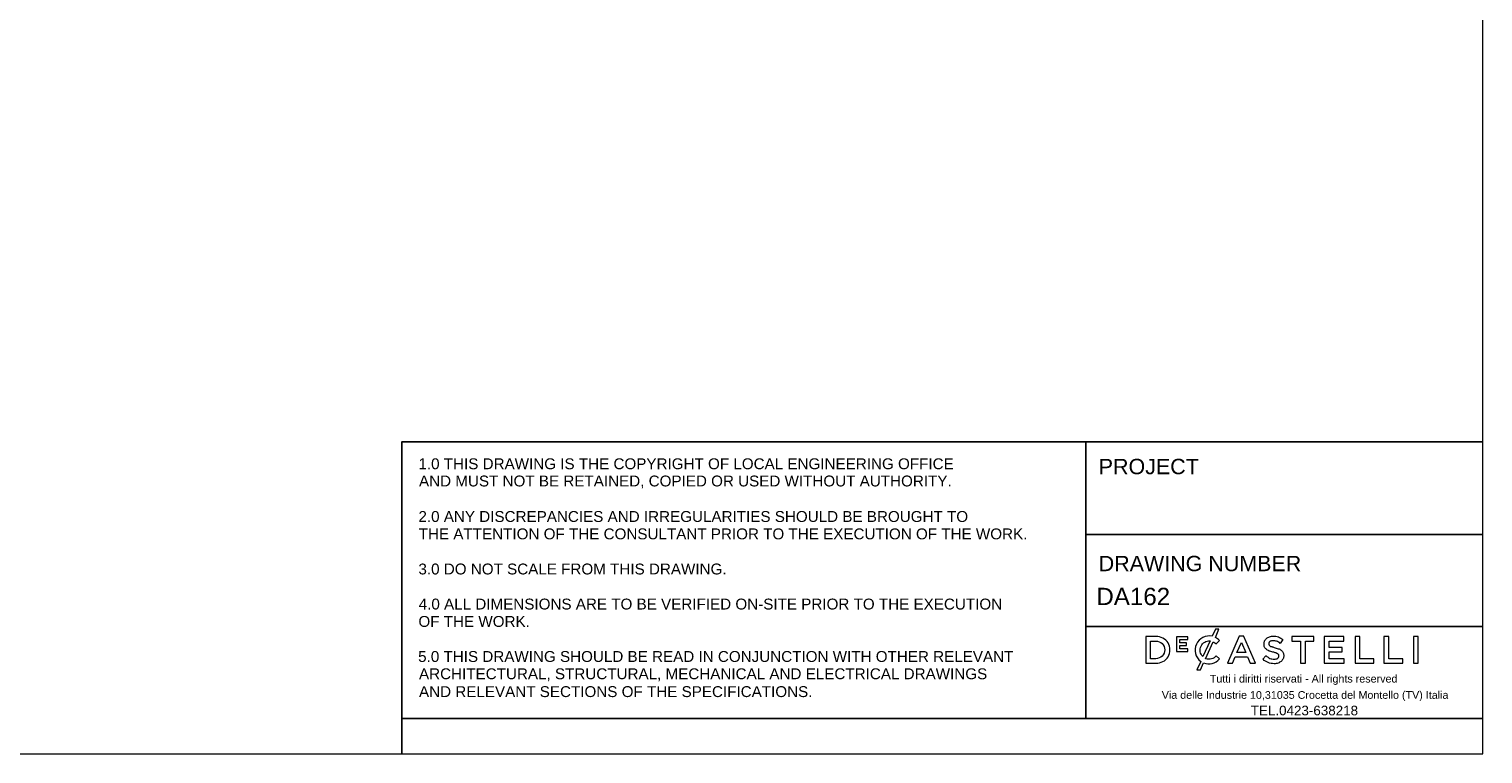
# Model space of a CAD drawing. Header units: millimetres. Extents: x 14 to 424, y 0 to 287.
# Tile 45 of 104: x 219 to 424, y 0 to 102. Entities that reach past the tile are written whole.
import ezdxf

# ---------------------------------------------------------------- set-up
doc = ezdxf.new("R2010")
doc.units = ezdxf.units.MM
for name, color, linetype in [('PDF _SLD-0', 177, 'Continuous'), ('PDF _TABELLA', 7, 'Continuous'), ('PDF _Testo', 2, 'Continuous')]:
    doc.layers.add(name, color=color, linetype=linetype)
doc.styles.add('PDF Arial', font='arial.ttf')

msp = doc.modelspace()

# ---------------------------------------------------------------- linework, layer by layer
at = {"layer": 'PDF _SLD-0', "lineweight": 20}
for points in [[(377.54, 16.53), (376.13, 16.53), (376.13, 12.8), (377.54, 12.8, 1.066667)], [(383.86, 13.04), (383.32, 11.84), (383.81, 11.84), (384.27, 12.84, 0.319389), (386.51, 13.38), (386.06, 13.83, -0.311555), (384.56, 13.42), (385.64, 15.79), (385.72, 15.74), (385.85, 15.66), (385.93, 15.58), (386.02, 15.5), (386.06, 15.5), (386.51, 15.99), (386.47, 16.04), (386.35, 16.12), (386.22, 16.24), (386.1, 16.33), (386.02, 16.37), (385.93, 16.41), (386.43, 17.57), (385.93, 17.57), (385.48, 16.58, 0.803554)], [(377.54, 13.42), (376.79, 13.42), (376.79, 15.91), (377.54, 15.91, -1)], [(385.18, 15.95), (384.15, 13.71, -0.677348)]]:
    msp.add_lwpolyline(points, format="xyb", close=True, dxfattribs=at)
for points in [[(380.91, 15.29), (381.86, 15.29), (381.86, 15.66), (380.91, 15.66), (380.91, 16.12), (382.03, 16.12), (382.03, 16.49), (380.45, 16.49), (380.45, 14.42), (382.03, 14.42), (382.03, 14.83), (380.91, 14.83)], [(389.92, 16.58), (389.3, 16.58), (387.64, 12.8), (388.34, 12.8), (388.72, 13.67), (390.46, 13.67), (390.83, 12.8), (391.58, 12.8), (389.92, 16.53)], [(393.08, 13.83), (393.2, 13.71), (393.37, 13.63), (393.49, 13.54), (393.62, 13.46), (393.78, 13.42), (393.91, 13.38), (394.08, 13.34), (394.24, 13.34), (394.37, 13.34), (394.49, 13.38), (394.57, 13.38), (394.62, 13.42), (394.66, 13.42), (394.7, 13.46), (394.74, 13.5), (394.78, 13.54), (394.82, 13.58), (394.82, 13.63), (394.86, 13.67), (394.86, 13.71), (394.86, 13.75), (394.86, 13.79), (394.86, 13.88), (394.86, 13.96), (394.82, 14), (394.78, 14.04), (394.78, 14.08), (394.74, 14.12), (394.66, 14.12), (394.62, 14.17), (394.53, 14.21), (394.49, 14.25), (394.37, 14.25), (394.28, 14.29), (394.16, 14.33), (394.03, 14.33), (393.91, 14.37), (393.74, 14.42), (393.62, 14.46), (393.49, 14.5), (393.41, 14.58), (393.29, 14.62), (393.2, 14.66), (393.12, 14.75), (393.04, 14.79), (392.99, 14.87), (392.91, 14.96), (392.87, 15.04), (392.83, 15.12), (392.83, 15.25), (392.79, 15.37), (392.79, 15.5), (392.79, 15.62), (392.83, 15.74), (392.87, 15.83), (392.87, 15.95), (392.95, 16.04), (392.99, 16.12), (393.08, 16.2), (393.16, 16.28), (393.24, 16.37), (393.33, 16.41), (393.45, 16.45), (393.58, 16.49), (393.7, 16.53), (393.83, 16.58), (393.95, 16.58), (394.08, 16.58), (394.28, 16.58), (394.45, 16.58), (394.66, 16.53), (394.82, 16.49), (394.99, 16.41), (395.16, 16.33), (395.28, 16.24), (395.45, 16.12), (395.07, 15.58), (394.95, 15.7), (394.82, 15.74), (394.7, 15.83), (394.57, 15.87), (394.45, 15.91), (394.32, 15.95), (394.2, 15.95), (394.08, 15.95), (393.95, 15.95), (393.83, 15.95), (393.74, 15.91), (393.66, 15.87), (393.58, 15.79), (393.53, 15.74), (393.53, 15.7), (393.49, 15.7), (393.49, 15.66), (393.49, 15.58), (393.49, 15.54), (393.49, 15.5), (393.49, 15.45), (393.49, 15.41), (393.53, 15.37), (393.53, 15.33), (393.58, 15.29), (393.62, 15.25), (393.66, 15.2), (393.7, 15.16), (393.78, 15.16), (393.87, 15.12), (393.95, 15.08), (394.03, 15.08), (394.12, 15.04), (394.24, 15), (394.37, 14.96), (394.49, 14.91), (394.66, 14.87), (394.78, 14.83), (394.91, 14.79), (395.03, 14.75), (395.11, 14.66), (395.2, 14.62), (395.28, 14.54), (395.36, 14.5), (395.4, 14.42), (395.45, 14.33), (395.49, 14.25), (395.53, 14.17), (395.53, 14.08), (395.57, 13.96), (395.57, 13.88), (395.57, 13.71), (395.53, 13.63), (395.53, 13.5), (395.49, 13.38), (395.4, 13.29), (395.36, 13.21), (395.28, 13.13), (395.2, 13.04), (395.11, 12.96), (394.99, 12.92), (394.91, 12.84), (394.78, 12.8), (394.66, 12.75), (394.49, 12.75), (394.37, 12.71), (394.2, 12.71), (393.99, 12.75), (393.78, 12.75), (393.58, 12.8), (393.37, 12.88), (393.2, 12.96), (392.99, 13.09), (392.83, 13.17), (392.66, 13.34), (392.62, 13.34), (393.04, 13.83)], [(396.73, 15.91), (397.94, 15.91), (397.94, 12.8), (398.64, 12.8), (398.64, 15.91), (399.81, 15.91), (399.81, 16.53), (396.73, 16.53)], [(401.97, 14.37), (403.8, 14.37), (403.8, 15), (401.97, 15), (401.97, 15.91), (404.05, 15.91), (404.05, 16.53), (401.26, 16.53), (401.26, 12.8), (404.09, 12.8), (404.09, 13.42), (401.97, 13.42)], [(406.29, 16.53), (405.62, 16.53), (405.62, 12.8), (408.28, 12.8), (408.28, 13.42), (406.29, 13.42)], [(410.4, 16.53), (409.7, 16.53), (409.7, 12.8), (412.35, 12.8), (412.35, 13.42), (410.4, 13.42)], [(413.85, 16.53), (413.85, 12.8), (414.51, 12.8), (414.51, 16.53)], [(388.97, 14.29), (389.59, 15.7), (390.21, 14.29)]]:
    msp.add_lwpolyline(points, close=True, dxfattribs=at)
for points in [[(378.79, 14.66), (378.79, 14.66)], [(379.54, 14.66), (379.54, 14.66)], [(383.07, 14.66), (383.07, 14.66)], [(383.81, 14.66), (383.81, 14.66)], [(392.79, 15.5), (392.79, 15.5)], [(393.49, 15.54), (393.49, 15.54)], [(394.86, 13.79), (394.86, 13.79)], [(395.57, 13.88), (395.57, 13.88)]]:
    msp.add_lwpolyline(points, dxfattribs=at)
at = {"layer": 'PDF _TABELLA', "color": 5, "lineweight": 20}
msp.add_lwpolyline([(13.67, 0), (423.65, 0), (423.65, 286.98), (13.67, 286.98)], close=True, dxfattribs=at)
at = {"layer": 'PDF _TABELLA', "lineweight": 25}
for points in [[(423.65, 43.99), (271.23, 43.99), (271.23, 4.99), (271.23, 0)], [(367.65, 43.99), (367.65, 4.99)], [(367.65, 30.91), (423.65, 30.91)], [(367.65, 17.95), (423.65, 17.95)], [(271.23, 4.99), (423.65, 4.99)]]:
    msp.add_lwpolyline(points, dxfattribs=at)

# ---------------------------------------------------------------- texts
at = {"layer": 'PDF _Testo', "char_height": 1.5339, "attachment_point": 7, "style": 'PDF Arial'}
for s, insert in [('1.0 THIS DRAWING IS THE COPYRIGHT OF LOCAL ENGINEERING OFFICE', (273.56, 40.1)), ('AND MUST NOT BE RETAINED, COPIED OR USED WITHOUT AUTHORITY.', (273.64, 37.41)), ('2.0 ANY DISCREPANCIES AND IRREGULARITIES SHOULD BE BROUGHT TO', (273.56, 32.67)), ('THE ATTENTION OF THE CONSULTANT PRIOR TO THE EXECUTION OF THE WORK.', (273.6, 30.22)), ('3.0 DO NOT SCALE FROM THIS DRAWING.', (273.56, 25.27)), ('4.0 ALL DIMENSIONS ARE TO BE VERIFIED ON-SITE PRIOR TO THE EXECUTION', (273.6, 20.33)), ('OF THE WORK.', (273.56, 17.88)), ('5.0 THIS DRAWING SHOULD BE READ IN CONJUNCTION WITH OTHER RELEVANT', (273.52, 12.94)), ('ARCHITECTURAL, STRUCTURAL, MECHANICAL AND ELECTRICAL DRAWINGS', (273.64, 10.24)), ('AND RELEVANT SECTIONS OF THE SPECIFICATIONS.', (273.64, 7.99))]:
    msp.add_mtext(s, dxfattribs=dict(at, insert=insert))
at = {"layer": 'PDF _Testo', "color": 7, "attachment_point": 7, "style": 'PDF Arial'}
for s, insert, char_height in [('PROJECT', (369.48, 39.39), 2.165), ('DRAWING NUMBER', (369.48, 25.72), 2.1645), ('DA162', (369.15, 20.94), 2.435)]:
    msp.add_mtext(s, dxfattribs=dict(at, insert=insert, char_height=char_height))
at = {"layer": 'PDF _Testo', "color": 177, "attachment_point": 7, "style": 'PDF Arial'}
for s, insert, char_height in [('Tutti i diritti riservati - All rights reserved', (385.14, 9.73), 1.0823), ('Via delle Industrie 10,31035 Crocetta del Montello (TV) Italia', (378.37, 7.44), 1.0823), ('TEL.0423-638218', (390.92, 5.42), 1.3528)]:
    msp.add_mtext(s, dxfattribs=dict(at, insert=insert, char_height=char_height))

doc.saveas('drawing.dxf')
